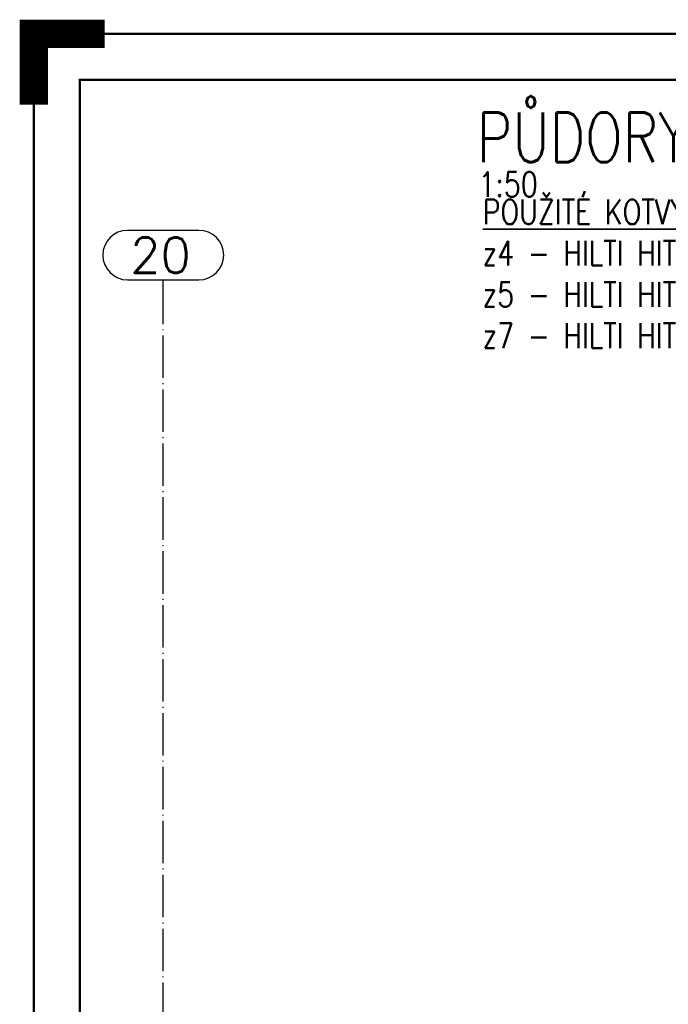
# Paper-space layout 'Layout1' of a CAD drawing. Extents: x -2 to 985, y -36 to 1353.
# Tile 18 of 73: x -2 to 90, y 283 to 422. Entities that reach past the tile are written whole.
import ezdxf
from ezdxf.enums import TextEntityAlignment as Align

# ---------------------------------------------------------------- set-up
doc = ezdxf.new("R2010")
doc.units = 0
doc.linetypes.add('ACAD_ISO04W100', pattern=[30.5, 24, -3, 0.5, -3])
doc.linetypes.add('HP_01_CER_B', pattern=[8, 5, -1, 1, -1])
doc.layers.get('DEFPOINTS').update_dxf_attribs({"color": 132, "linetype": 'CONTINUOUS'})
doc.layers.add('RAMECEK_HP', color=251, linetype='CONTINUOUS')
for name, color, linetype, lineweight in [('SS_OSY_025', 7, 'HP_01_CER_B', 25), ('SS_POPIS_PROFILU', 13, 'CONTINUOUS', 25), ('SS_TEXT35', 2, 'CONTINUOUS', 35)]:
    doc.layers.add(name, color=color, linetype=linetype, lineweight=lineweight)
doc.styles.add('ROMANS', font='romans.shx', dxfattribs={"width": 0.8})
doc.styles.add('romans.shx', font='romans.shx', dxfattribs={"height": 5})

# ---------------------------------------------------------------- blocks, each defined once
blk = doc.blocks.new('*U6')
at = {"layer": 'RAMECEK_HP', "lineweight": 40, "const_width": 4}
blk.add_lwpolyline([(0, 410), (0, 420), (10, 420)], dxfattribs=at)
at = {"layer": 'RAMECEK_HP', "lineweight": 35, "const_width": 0.35}
for points in [[(0, 420), (0, 0), (743, 0), (743, 420)], [(6.5, 413.5), (6.5, 6.5), (736.5, 6.5), (736.5, 413.5)]]:
    blk.add_lwpolyline(points, close=True, dxfattribs=at)
at = {"layer": 'DEFPOINTS', "style": 'ROMANS', "width": 0.8}
blk.add_attdef('TISK', text='', height=10, dxfattribs=at).set_placement((743, -33), align=Align.RIGHT)

psp = doc.layouts.get("Layout1")

# ---------------------------------------------------------------- linework, layer by layer
at = {"layer": 'SS_OSY_025', "linetype": 'Continuous', "ltscale": 0.25}
for p, q in [((23.348, 392.2066), (13.2528, 392.2066)), ((13.2528, 385.2066), (23.348, 385.2066))]:
    psp.add_line(p, q, dxfattribs=at)
at = {"layer": 'SS_OSY_025', "linetype": 'ACAD_ISO04W100', "ltscale": 0.25}
for p, q in [((18.3004, 380.2066), (18.3004, 385.2066)), ((18.3004, 150.2076), (18.3004, 380.2076)), ((18.3004, 380.2076), (18.3004, 380.2066))]:
    psp.add_line(p, q, dxfattribs=at)
at = {"layer": 'SS_OSY_025', "linetype": 'Continuous', "ltscale": 0.25}
for centre, start, end in [((13.2528, 388.7066), 90, 270), ((23.348, 388.7066), 270, 90)]:
    psp.add_arc(centre, 3.5, start, end, dxfattribs=at)

# ---------------------------------------------------------------- block references
at = {"layer": 'RAMECEK_HP'}
psp.add_blockref('*U6', (0, 0), dxfattribs=at)

# ---------------------------------------------------------------- texts
at = {"layer": 'SS_OSY_025', "color": 7, "style": 'romans.shx'}
psp.add_text('20', height=5, dxfattribs=at).set_placement((13.6188, 386.2066))
at = {"layer": 'SS_POPIS_PROFILU', "color": 6, "style": 'romans.shx', "width": 0.8}
psp.add_text('PŮDORYS KOTVENÍ', height=7, dxfattribs=at).set_placement((62.6006, 401.8681))
at = {"layer": 'SS_POPIS_PROFILU', "color": 2, "style": 'romans.shx', "width": 0.8}
psp.add_text('1:50', height=3.5, dxfattribs=at).set_placement((62.8508, 396.9681))
at = {"layer": 'SS_TEXT35', "insert": (63.4667, 396.5691), "char_height": 3.5, "attachment_point": 1, "style": 'ROMANS'}
psp.add_mtext_dynamic_manual_height_columns('{\\LPOUŽITÉ KOTVY:\\P}z4 - HILTI HIT-HY 200-A V3 + HAS-U M12x160 5.8 hef = min. 100 mm\\Pz5 - HILTI HIT-HY 200-A V3 + HAS-U M12x160 5.8 hef = min. 80 mm\\P\\pxt12;z7 - HILTI HIT-HY 200-A V3 + HAS-U M12x160 5.8 hef = min. 80 mm', width=239.392882, gutter_width=12.5, heights=[0], dxfattribs=at)

doc.saveas('drawing.dxf')
